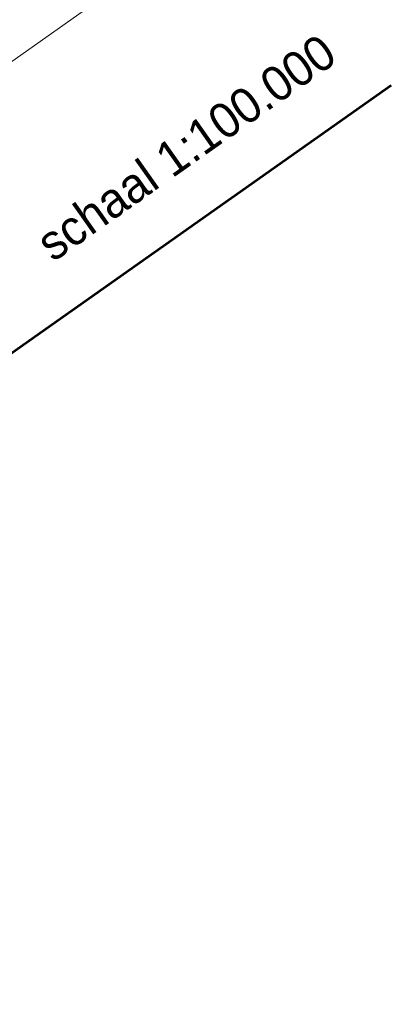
# Model space of a CAD drawing. Header units: metres. Extents: x 149090 to 149776, y 485756 to 486362.
# Tile 66 of 93: x 149619 to 149633, y 486240 to 486277. Entities that reach past the tile are written whole.
import ezdxf
from ezdxf.enums import TextEntityAlignment as Align

# ---------------------------------------------------------------- set-up
doc = ezdxf.new("R2010")
doc.units = ezdxf.units.M
doc.header["$MEASUREMENT"] = 0
for name, color, linetype, lineweight in [('WVB-pen-brm-dik 018', 6, 'Continuous', 13), ('WVB-pen-dik 050', 1, 'Continuous', 53), ('WVB-raster-60%', 253, 'Continuous', 30), ('WVB-tekst-dik 035', 1, 'Continuous', 40)]:
    doc.layers.add(name, color=color, linetype=linetype, lineweight=lineweight)
doc.styles.add('Style-WORKING', font='WORKING.shx')

# ---------------------------------------------------------------- blocks, each defined once
blk = doc.blocks.new('INZET')
at = {"layer": 'WVB-pen-brm-dik 018'}
blk.add_line((-0.070202, -0.147208), (-0.050087, -0.147208), dxfattribs=at)
at = {"layer": 'WVB-pen-dik 050', "ltscale": 10}
blk.add_line((-0.166142, -0.165367), (-0.044627, -0.165367), dxfattribs=at)
at = {"layer": 'WVB-tekst-dik 035', "style": 'Style-WORKING', "width": 0.983051}
blk.add_text('schaal 1:100.000', height=0.0026663, rotation=359.9979, dxfattribs=at).set_placement((-0.060137, -0.160224), align=Align.MIDDLE_CENTER)

msp = doc.modelspace()

# ---------------------------------------------------------------- block references
at = {"layer": 'WVB-raster-60%', "xscale": 500.0000000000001, "yscale": 500.0000000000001, "zscale": 500.0000000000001, "rotation": 35.19028839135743}
msp.add_blockref('INZET', (149603.259, 486354.964), dxfattribs=at)

doc.saveas('drawing.dxf')
